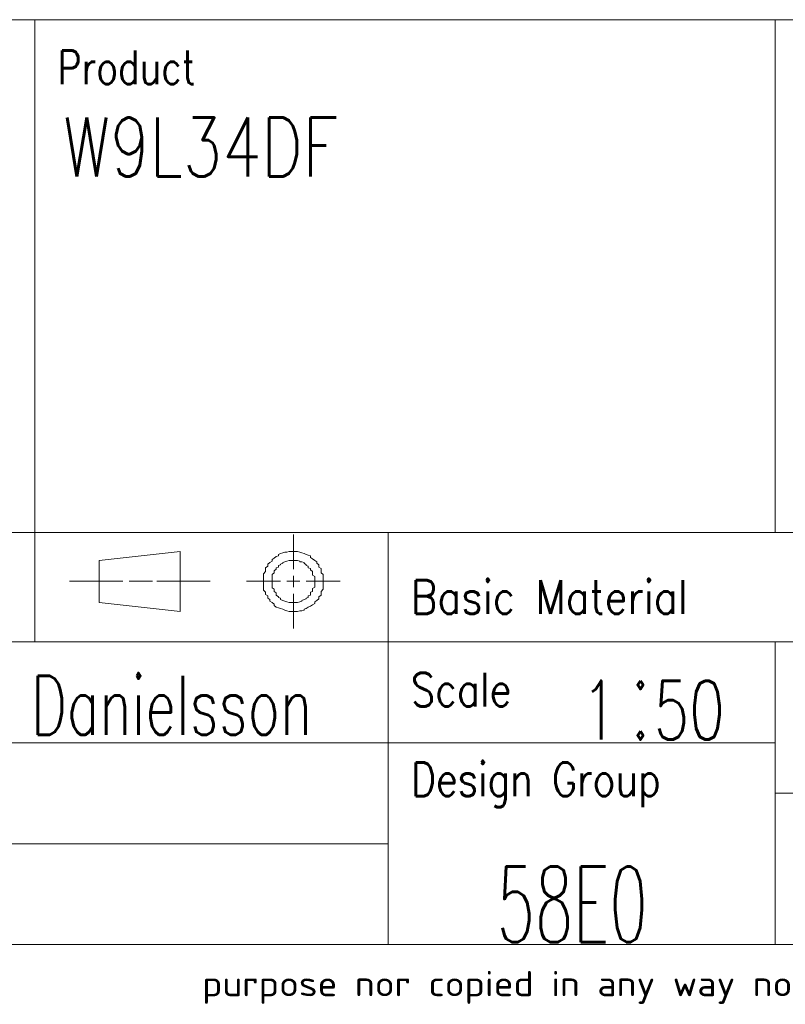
# Model space of a CAD drawing. Header units: inches. Extents: x 0 to 29700, y -16 to 21000.
# Tile 181 of 235: x 22405 to 24680, y 72 to 3000. Entities that reach past the tile are written whole.
import ezdxf

# ---------------------------------------------------------------- set-up
doc = ezdxf.new("R2010")
doc.units = ezdxf.units.IN
doc.layers.add('1', color=7, linetype='Continuous', true_color=0xffffff)
doc.layers.add('210', color=7, linetype='Continuous', true_color=0xffffff)
doc.styles.add('iso-1', font='isocp.shx')
doc.styles.add('latin_extended', font='simplex.shx')

# ---------------------------------------------------------------- blocks, each defined once
blk = doc.blocks.new('1STANG1')
at = {"layer": '210', "color": 211, "linetype": 'Continuous', "lineweight": 18}
for p, q in [((0.8268, 0.6299), (0.8268, 1)), ((0.4094, 0.8189), (0.1102, 0.7244)), ((0.4094, 0.1811), (0.4094, 0.8189)), ((0.7874, 0.8031), (0.7795, 0.7953)), ((0.7953, 0.811), (0.7874, 0.8031)), ((0.8031, 0.811), (0.7953, 0.811)), ((0.811, 0.8189), (0.8031, 0.811)), ((0.8189, 0.8189), (0.811, 0.8189)), ((0.8268, 0.8189), (0.8189, 0.8189)), ((0.8346, 0.8189), (0.8268, 0.8189)), ((0.8425, 0.8189), (0.8346, 0.8189)), ((0.8504, 0.811), (0.8425, 0.8189)), ((0.8583, 0.8031), (0.8504, 0.811)), ((0.8661, 0.7953), (0.8583, 0.8031)), ((0.7638, 0.7638), (0.7559, 0.748)), ((0.7717, 0.7717), (0.7638, 0.7638)), ((0.7795, 0.7953), (0.7717, 0.7874)), ((0.7717, 0.7874), (0.7717, 0.7717)), ((0.874, 0.7874), (0.8661, 0.7953)), ((0.8819, 0.7795), (0.874, 0.7874)), ((0.8898, 0.7717), (0.8819, 0.7795)), ((0.8898, 0.7559), (0.8898, 0.7717)), ((0.7559, 0.748), (0.748, 0.7323)), ((0.748, 0.7323), (0.748, 0.7165)), ((0.8976, 0.7402), (0.8898, 0.7559)), ((0.9055, 0.7244), (0.8976, 0.7402)), ((0.1102, 0.7244), (0.1102, 0.2756)), ((0.7402, 0.7008), (0.7323, 0.685)), ((0.748, 0.7165), (0.7402, 0.7008)), ((0.7874, 0.6929), (0.7795, 0.685)), ((0.7953, 0.7087), (0.7874, 0.7008)), ((0.7874, 0.7008), (0.7874, 0.6929)), ((0.8031, 0.7165), (0.7953, 0.7087)), ((0.811, 0.7244), (0.8031, 0.7165)), ((0.8031, 0.7165), (0.8031, 0.7165)), ((0.8189, 0.7244), (0.811, 0.7244)), ((0.8268, 0.7244), (0.8189, 0.7244)), ((0.8189, 0.7244), (0.8189, 0.7244)), ((0.8346, 0.7244), (0.8268, 0.7244)), ((0.8425, 0.7244), (0.8346, 0.7244)), ((0.8346, 0.7244), (0.8346, 0.7244)), ((0.8504, 0.7165), (0.8425, 0.7244)), ((0.8504, 0.7087), (0.8504, 0.7165)), ((0.8583, 0.7087), (0.8504, 0.7087)), ((0.8661, 0.7008), (0.8583, 0.7087)), ((0.8661, 0.6929), (0.8661, 0.7008)), ((0.874, 0.6772), (0.8661, 0.6929)), ((0.9134, 0.7087), (0.9055, 0.7244)), ((0.9134, 0.6929), (0.9134, 0.7087)), ((0.9213, 0.6772), (0.9134, 0.6929)), ((0.7323, 0.6614), (0.7244, 0.6457)), ((0.7323, 0.685), (0.7323, 0.6614)), ((0.7795, 0.6772), (0.7717, 0.6693)), ((0.7717, 0.6693), (0.7717, 0.6535)), ((0.7795, 0.685), (0.7795, 0.6772)), ((0.874, 0.6693), (0.874, 0.6772)), ((0.8819, 0.6614), (0.874, 0.6693)), ((0.8819, 0.6457), (0.8819, 0.6614)), ((0.9213, 0.6535), (0.9213, 0.6772)), ((0.7244, 0.6457), (0.7244, 0.622)), ((0.7244, 0.622), (0.7244, 0.6063)), ((0.7638, 0.6299), (0.7559, 0.6142)), ((0.7717, 0.6535), (0.7638, 0.6457)), ((0.7638, 0.6457), (0.7638, 0.6299)), ((0.8898, 0.6378), (0.8819, 0.6457)), ((0.8898, 0.622), (0.8898, 0.6378)), ((0.8976, 0.6063), (0.8898, 0.622)), ((0.9291, 0.6378), (0.9213, 0.6535)), ((0.9291, 0.6142), (0.9291, 0.6378)), ((0.7244, 0.6063), (0.7165, 0.5827)), ((0.7165, 0.5827), (0.7165, 0.5591)), ((0.7559, 0.5906), (0.748, 0.5748)), ((0.7559, 0.6142), (0.7559, 0.6063)), ((0.7559, 0.6063), (0.7559, 0.5906)), ((0.8976, 0.5984), (0.8976, 0.6063)), ((0.8976, 0.5827), (0.8976, 0.5984)), ((0.8976, 0.5669), (0.8976, 0.5827)), ((0.9291, 0.5906), (0.9291, 0.6142)), ((0.937, 0.5748), (0.9291, 0.5906)), ((0.7165, 0.5591), (0.7165, 0.5354)), ((0.748, 0.5748), (0.748, 0.5591)), ((0.748, 0.5591), (0.748, 0.5433)), ((0.8268, 0.4409), (0.8268, 0.5591)), ((0.9055, 0.5512), (0.8976, 0.5669)), ((0.9055, 0.5354), (0.9055, 0.5512)), ((0.937, 0.5512), (0.937, 0.5748)), ((0.937, 0.5276), (0.937, 0.5512)), ((0.7165, 0.5354), (0.7165, 0.5197)), ((0.7165, 0.5197), (0.7165, 0.4961)), ((0.748, 0.5433), (0.748, 0.5276)), ((0.748, 0.5276), (0.748, 0.5118)), ((0.748, 0.5118), (0.748, 0.4961)), ((0.9055, 0.5197), (0.9055, 0.5354)), ((0.9055, 0.5039), (0.9055, 0.5197)), ((0.937, 0.5039), (0.937, 0.5276)), ((0, 0.5039), (0.1969, 0.5039)), ((0.2205, 0.5039), (0.3071, 0.5039)), ((0.5197, 0.5039), (0.3228, 0.5039)), ((0.6535, 0.5039), (0.7795, 0.5039)), ((0.7165, 0.4961), (0.7165, 0.4724)), ((0.748, 0.4961), (0.748, 0.4803)), ((0.748, 0.4803), (0.748, 0.4646)), ((0.8031, 0.5039), (0.8504, 0.5039)), ((0.874, 0.5039), (1, 0.5039)), ((0.9055, 0.4882), (0.9055, 0.5039)), ((0.9055, 0.4724), (0.9055, 0.4882)), ((0.937, 0.4803), (0.937, 0.5039)), ((0.937, 0.4646), (0.937, 0.4803)), ((0.7165, 0.4724), (0.7165, 0.4488)), ((0.7165, 0.4488), (0.7165, 0.4252)), ((0.748, 0.4646), (0.748, 0.4488)), ((0.748, 0.4488), (0.748, 0.4331)), ((0.8976, 0.4252), (0.9055, 0.4409)), ((0.9055, 0.4567), (0.9055, 0.4724)), ((0.9055, 0.4409), (0.9055, 0.4567)), ((0.937, 0.4409), (0.937, 0.4646)), ((0.937, 0.4173), (0.937, 0.4409)), ((0.7165, 0.4252), (0.7165, 0.4094)), ((0.7165, 0.4094), (0.7244, 0.3858)), ((0.748, 0.4331), (0.7559, 0.4173)), ((0.7559, 0.4173), (0.7559, 0.4016)), ((0.7559, 0.4016), (0.7559, 0.3937)), ((0.8976, 0.4094), (0.8976, 0.4252)), ((0.8976, 0.3937), (0.8976, 0.4094)), ((0.9291, 0.3937), (0.937, 0.4173)), ((0.7244, 0.3858), (0.7244, 0.3622)), ((0.7559, 0.3937), (0.7638, 0.378)), ((0.7638, 0.378), (0.7638, 0.3622)), ((0.8268, 0), (0.8268, 0.3701)), ((0.8898, 0.3858), (0.8976, 0.3937)), ((0.8898, 0.3701), (0.8898, 0.3858)), ((0.8898, 0.3543), (0.8898, 0.3701)), ((0.9291, 0.378), (0.9291, 0.3937)), ((0.9291, 0.3543), (0.9291, 0.378)), ((0.7244, 0.3622), (0.7323, 0.3465)), ((0.7323, 0.3465), (0.7323, 0.3228)), ((0.7638, 0.3622), (0.7638, 0.3543)), ((0.7638, 0.3543), (0.7717, 0.3386)), ((0.7717, 0.3386), (0.7717, 0.3307)), ((0.7717, 0.3307), (0.7795, 0.3228)), ((0.874, 0.3228), (0.8819, 0.3307)), ((0.8819, 0.3465), (0.8898, 0.3543)), ((0.8819, 0.3307), (0.8819, 0.3465)), ((0.9213, 0.3386), (0.9291, 0.3543)), ((0.9213, 0.315), (0.9213, 0.3386)), ((0.7323, 0.3228), (0.7402, 0.3071)), ((0.7402, 0.3071), (0.7402, 0.2913)), ((0.7402, 0.2913), (0.748, 0.2756)), ((0.7795, 0.3228), (0.7795, 0.3071)), ((0.7795, 0.3071), (0.7874, 0.2992)), ((0.7874, 0.2992), (0.7953, 0.2913)), ((0.7953, 0.2913), (0.7953, 0.2913)), ((0.7953, 0.2913), (0.8031, 0.2835)), ((0.8504, 0.2835), (0.8583, 0.2913)), ((0.8583, 0.2992), (0.8661, 0.3071)), ((0.8583, 0.2913), (0.8583, 0.2992)), ((0.8661, 0.3071), (0.874, 0.315)), ((0.874, 0.315), (0.874, 0.3228)), ((0.9055, 0.2835), (0.9134, 0.2992)), ((0.9134, 0.2992), (0.9213, 0.315)), ((0.1102, 0.2756), (0.4094, 0.1811)), ((0.748, 0.2756), (0.7559, 0.2598)), ((0.7559, 0.2598), (0.7559, 0.2441)), ((0.8031, 0.2835), (0.811, 0.2756)), ((0.811, 0.2756), (0.811, 0.2756)), ((0.811, 0.2756), (0.8189, 0.2756)), ((0.8189, 0.2756), (0.8268, 0.2756)), ((0.8268, 0.2756), (0.8268, 0.2756)), ((0.8268, 0.2756), (0.8346, 0.2756)), ((0.8346, 0.2756), (0.8425, 0.2756)), ((0.8425, 0.2756), (0.8504, 0.2835)), ((0.8504, 0.2835), (0.8504, 0.2835)), ((0.8976, 0.252), (0.9055, 0.2677)), ((0.9055, 0.2677), (0.9055, 0.2835)), ((0.7559, 0.2441), (0.7638, 0.2283)), ((0.7638, 0.2283), (0.7717, 0.2205)), ((0.7717, 0.2205), (0.7795, 0.2126)), ((0.874, 0.2126), (0.8819, 0.2283)), ((0.8819, 0.2283), (0.8898, 0.2362)), ((0.8898, 0.2362), (0.8976, 0.252)), ((0.7795, 0.2126), (0.7874, 0.2047)), ((0.7874, 0.2047), (0.7953, 0.1969)), ((0.7953, 0.1969), (0.8031, 0.189)), ((0.8031, 0.189), (0.811, 0.1811)), ((0.8425, 0.1811), (0.8504, 0.189)), ((0.8504, 0.189), (0.8583, 0.189)), ((0.8583, 0.189), (0.8661, 0.1969)), ((0.8661, 0.2047), (0.874, 0.2126)), ((0.8661, 0.1969), (0.8661, 0.2047)), ((0.811, 0.1811), (0.8189, 0.1811)), ((0.8189, 0.1811), (0.8268, 0.1811)), ((0.8268, 0.1811), (0.8346, 0.1811)), ((0.8346, 0.1811), (0.8425, 0.1811))]:
    blk.add_line(p, q, dxfattribs=at)

msp = doc.modelspace()

# ---------------------------------------------------------------- linework, layer by layer
at = {"layer": '1', "color": 7, "linetype": 'Continuous', "lineweight": 18}
msp.add_line((20200, 3000), (29450, 3000), dxfattribs=at)
at = {"layer": '210', "color": 7, "linetype": 'Continuous', "lineweight": 18}
for p, q in [((20200, 3000), (29450, 3000)), ((250, 250), (29450, 250))]:
    msp.add_line(p, q, dxfattribs=at)
at = {"layer": '210', "color": 7, "linetype": 'Continuous', "lineweight": 13}
for p, q in [((22450.019, 3000), (22450.019, 1150.002)), ((24649.767, 3000), (24649.764, 1475.002)), ((20200.02, 1475.002), (24649.764, 1475.002)), ((23500.012, 250), (23500.012, 1475.002)), ((24649.765, 1475.002), (29450, 1475.002)), ((20200.02, 1150.002), (29450.02, 1150.002)), ((24649.764, 1150.002), (24649.762, 250)), ((20200.023, 849.999), (23500.023, 849.999)), ((23500.023, 849.999), (24649.763, 849.999)), ((29450, 699.999), (24649.763, 699.999)), ((20200.023, 550.001), (23500.023, 550.001))]:
    msp.add_line(p, q, dxfattribs=at)

# ---------------------------------------------------------------- block references
at = {"layer": '210', "color": 211, "linetype": 'Continuous', "lineweight": 18, "xscale": 804.9999999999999, "yscale": 279.9999999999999, "zscale": 50}
msp.add_blockref('1STANG1', (22552.803, 1189.701), dxfattribs=at)

# ---------------------------------------------------------------- texts
at = {"layer": '210', "color": 211, "linetype": 'Continuous', "lineweight": 18, "char_height": 100, "attachment_point": 7, "line_spacing_factor": 0.963855, "style": 'latin_extended'}
for s, insert in [('\\W0.7909;Product', (22517.8, 2808.316)), ('\\W0.8725;Basic Material', (23567.812, 1233.318)), ('\\W0.8395;Scale', (23567.811, 958.317)), ('\\W0.8291;Design Group', (23567.811, 658.314))]:
    msp.add_mtext(s, dxfattribs=dict(at, insert=insert))
at = {"layer": '210', "color": 3, "linetype": 'Continuous', "lineweight": 18, "attachment_point": 7, "line_spacing_factor": 0.963855, "style": 'latin_extended'}
for s, insert, char_height in [('\\W0.7778;W9L34DF', (22534.294, 2533.927), 175), ('\\W0.7036;1{\\H0.35x; }{\\H1.50x;:}50', (24074.871, 859.651), 175), ('\\W0.6755;eda016  Danielsson', (21689.197, 873.928), 175), ('\\W0.5888;58E0', (23822.698, 256.904), 225)]:
    msp.add_mtext(s, dxfattribs=dict(at, insert=insert, char_height=char_height))
at = {"layer": '210', "color": 211, "linetype": 'Continuous', "lineweight": 13, "insert": (22946.98, 73.823), "char_height": 74.999998, "attachment_point": 7, "line_spacing_factor": 0.963855, "style": 'iso-1'}
msp.add_mtext('\\W1.2104;purpose nor copied in any way nor made accessible to third parties without the previous written consent of Wärtsilä.', dxfattribs=at)

doc.saveas('drawing.dxf')
